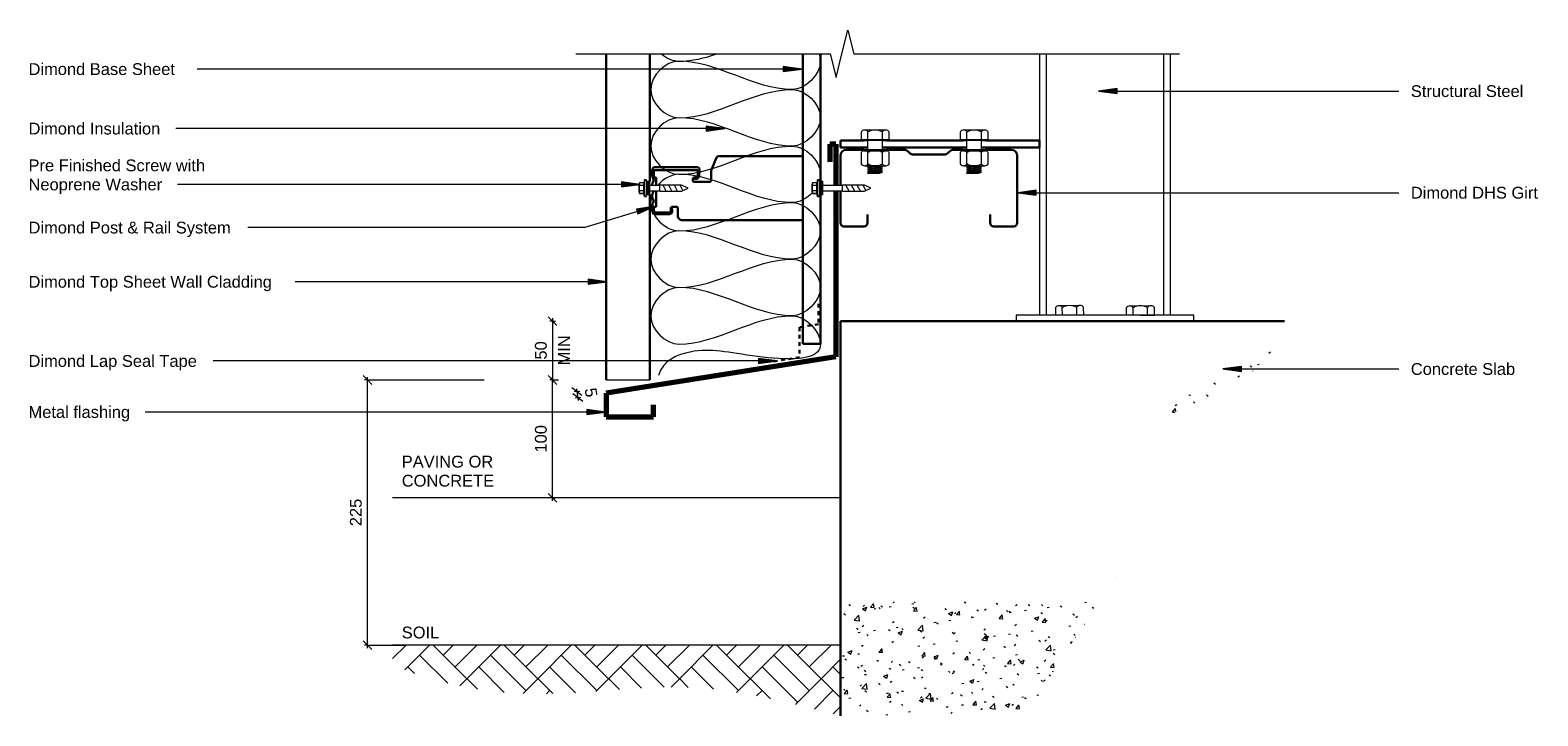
# Model space of a CAD drawing. Header units: millimetres. Extents: x -8004 to -6724, y 2313 to 2894.
import ezdxf

# ---------------------------------------------------------------- set-up
doc = ezdxf.new("R2010")
doc.units = ezdxf.units.MM
doc.linetypes.add('Dash', pattern=[6.35, 3.175, -3.175])
for name, color, linetype, lineweight in [('A-ANNO-DIMS', 7, 'Continuous', 9), ('A-ANNO-DIMS-5', 7, 'Continuous', 9), ('A-DETL-GENF', 7, 'Continuous', 9), ('A-DETL-MEDM', 7, 'Continuous', 30), ('A-DETL-THIN', 7, 'Continuous', 9), ('G-ANNO-TEXT', 7, 'Continuous', 9)]:
    doc.layers.add(name, color=color, linetype=linetype, lineweight=lineweight)
doc.layers.add('A-DETL', color=7, linetype='Continuous', lineweight=9, true_color=0x00a600)
doc.styles.add('Arial', font='arial.ttf', dxfattribs={"height": 10})
doc.dimstyles.new('New_ARIAL_2', dxfattribs={"dimscale": 304.8, "dimtxt": 10.202594, "dimasz": 0.024606, "dimexe": 0.008202, "dimexo": 0.0625, "dimgap": 0.00651, "dimtad": 1, "dimdec": 0, "dimzin": 0, "dimdsep": 46, "dimtxsty": 'Arial', "dimblk1": 'OBLIQUE', "dimblk2": 'OBLIQUE', "dimsah": 1, "dimcen": 0.09, "dimdle": 0.008202, "dimazin": 0, "dimtfac": 1, "dimtdec": 4, "dimtix": 1, "dimtmove": 0, "dimatfit": 3, "dimfxl": 0.008202, "dimfxlon": 1, "dimtvp": 1, "dimtolj": 1, "dimtzin": 0, "dimarcsym": 2})
doc.dimstyles.new('New_ARIAL_2_1', dxfattribs={"dimscale": 304.8, "dimtxt": 10.202594, "dimasz": 0.024606, "dimexe": 0.008202, "dimexo": 0.0625, "dimgap": 0.00651, "dimtad": 1, "dimdec": 0, "dimzin": 0, "dimdsep": 46, "dimtxsty": 'Arial', "dimblk1": 'OBLIQUE', "dimblk2": 'OBLIQUE', "dimsah": 1, "dimcen": 0.09, "dimdle": 0.008202, "dimazin": 0, "dimtfac": 1, "dimtdec": 4, "dimtix": 1, "dimtmove": 2, "dimatfit": 3, "dimfxl": 0.008202, "dimfxlon": 1, "dimtvp": 1, "dimtolj": 1, "dimtzin": 0, "dimarcsym": 2})

# ---------------------------------------------------------------- blocks, each defined once
blk = doc.blocks.new('Dimond AshGrid Post _ Rail Base - Dimond AshGrid Post _ Rail Base-2102051-ASC - Base Detail')
at = {"layer": 'A-DETL-GENF', "lineweight": 30}
for p, q in [((66.2, 22.5), (-180, 22.5)), ((-180, 22.5), (-180, 7.5)), ((-180, 7.5), (-53.3, 7.5)), ((-42.3, 7.5), (66.2, 7.5))]:
    blk.add_line(p, q, dxfattribs=at)
blk = doc.blocks.new('Anchor Bolts-Side - 1_2_-1873668-ASC - Base Detail')
at = {"layer": 'A-DETL-GENF'}
for p, q in [((12, -153.2), (-12, -153.2)), ((-12, -153.2), (-12, -159.5)), ((-9.6, -153), (-9.6, -153.2)), ((-6.1, -153.2), (-6.1, -159.5)), ((6.1, -153.2), (6.1, -159.5)), ((12, -159.5), (12, -153.2)), ((-9, -161), (9, -161))]:
    blk.add_line(p, q, dxfattribs=at)
for centre, radius, start, end in [((-9, -157.4), 3.67, 216.4854, 270), ((-9, -157.4), 3.67, 216.4854, 323.5146), ((0, -148), 13.1, 242.3699, 297.6301), ((9, -157.4), 3.67, 216.4854, 323.5146), ((9, -157.4), 3.67, 270, 323.5146)]:
    blk.add_arc(centre, radius, start, end, dxfattribs=at)
blk = doc.blocks.new('Anchor Bolts-Side - 1_2_-V1-ASC - Base Detail')
at = {"layer": 'A-DETL-GENF'}
for p, q in [((0, -153.2), (-12, -153.2)), ((-12, -153.2), (-12, -159.5)), ((-9.6, -153.1), (-9.6, -153.2)), ((-6.1, -153.2), (-6.1, -159.5)), ((6.1, -153.3), (6.1, -159.5)), ((12, -159.5), (12, -153.3)), ((-9, -161), (9, -161))]:
    blk.add_line(p, q, dxfattribs=at)
for centre, radius, start, end in [((-9, -157.4), 3.67, 216.4854, 270), ((-9, -157.4), 3.67, 216.4854, 323.5146), ((0, -148), 13.1, 242.3699, 297.6301), ((9, -157.4), 3.67, 216.4854, 323.5146), ((9, -157.4), 3.67, 270, 323.5146)]:
    blk.add_arc(centre, radius, start, end, dxfattribs=at)
blk = doc.blocks.new('DHS_purlins_150 - Dimond hi-span steel purlin _specify size_-1974646-ASC - Base Detail')
at = {"layer": 'A-DETL-GENF', "lineweight": 30}
for p, q in [((62, 0), (5, 0)), ((0, -5), (0, -27)), ((65, -20), (65, -3)), ((55, -23), (62, -23)), ((0, -46.1), (0, -53.9)), ((1.5, -57.5), (2.5, -58.5)), ((4, -62.1), (4, -87.9)), ((0, -96.1), (0, -111)), ((2.5, -91.5), (1.5, -92.5)), ((62, -127), (55, -127)), ((0, -130.1), (0, -145)), ((65, -147), (65, -130)), ((5, -150), (30.2, -150)), ((34.7, -150), (62, -150))]:
    blk.add_line(p, q, dxfattribs=at)
for centre, radius, start, end in [((62, -3), 3, 360, 90), ((5, -5), 5, 90, 180), ((62, -20), 3, 270, 0), ((5, -53.9), 5, 180, 225), ((-1, -62.1), 5, 0, 45), ((-1, -87.9), 5, 315, 0), ((5, -96.1), 5, 135, 180), ((62, -130), 3, 360, 90), ((5, -145), 5, 180, 270), ((62, -147), 3, 270, 0)]:
    blk.add_arc(centre, radius, start, end, dxfattribs=at)
blk = doc.blocks.new('Long section5 - Dimond Brownbuilt 900 wall cladding _specify thickness and coating_-1978609-ASC - Base Detail')
at = {"layer": 'A-DETL-GENF'}
blk.add_line((0, 0), (0, -37), dxfattribs=at)
at = {"layer": 'A-DETL-MEDM'}
for p, q in [((276.9, 0), (0, 0)), ((0, -37), (157.3, -37)), ((168.3, -37), (276.9, -37))]:
    blk.add_line(p, q, dxfattribs=at)
blk = doc.blocks.new('Dimond AshGrid Post _ Rail System - Dimond AshGrid Post _ Rail System-1973272-ASC - Base Detail')
at = {"layer": 'A-DETL-GENF', "lineweight": 30}
for p, q in [((-22.1, 110.2), (-22.1, 98.2)), ((-20.8, 108.7), (-20.8, 97)), ((-14.3, 112.7), (-19.7, 112.7)), ((-16, 111.5), (-19.7, 111.5)), ((-16, 109.5), (-16, 111.5)), ((-2.3, 109.5), (-16, 109.5)), ((-11.7, 111.6), (-13.2, 112.4)), ((-9.1, 112.4), (-10.6, 111.6)), ((-5.3, 112.7), (-8, 112.7)), ((-2.7, 111.6), (-4.2, 112.4)), ((3.7, 112.7), (2.2, 112.7)), ((9.1, 109.5), (2.2, 109.5)), ((6.3, 111.6), (4.8, 112.4)), ((8.9, 112.4), (7.4, 111.6)), ((15.1, 111.5), (9.1, 111.5)), ((9.1, 111.5), (9.1, 109.5)), ((15.4, 112.7), (10, 112.7)), ((15.1, 74), (15.1, 111.5)), ((17.9, 75.1), (17.9, 110.2)), ((-17, 91), (-23.5, 91)), ((-20.8, 97), (-17, 97)), ((-19.4, 95.8), (-16, 96.2)), ((-16, 96), (-16, 92)), ((-27.2, 87.2), (-27.2, -15)), ((5.2, 63.9), (5.2, 77.2)), ((6.2, 78.2), (8.1, 78.2)), ((8, 77.6), (8, 75.4)), ((9.1, 77.2), (9.1, 75.2)), ((10.2, 74), (15.1, 74)), ((10.3, 72.9), (15.3, 72.7)), ((14.9, 62.9), (6.2, 62.9)), ((26, 58.2), (14.9, 62.9)), ((27.2, 4.2), (27.2, 56.3)), ((27.2, -15), (27.2, 4.2)), ((-27.2, -15), (27.2, -15))]:
    blk.add_line(p, q, dxfattribs=at)
for centre, radius, start, end in [((-19.7, 110.2), 2.45, 90, 180), ((-16.8, 108.7), 4.02, 136.4196, 180), ((-14.3, 110.2), 2.45, 63.6686, 90), ((-11.2, 112.7), 1.25, 243.6686, 296.3314), ((-8, 110.2), 2.45, 90, 116.3314), ((-5.3, 110.2), 2.45, 63.6686, 90), ((-2.2, 112.7), 1.25, 243.6686, 265.3423), ((3.7, 110.2), 2.45, 63.6686, 90), ((6.8, 112.7), 1.25, 243.6686, 296.3314), ((10, 110.2), 2.45, 90, 116.3314), ((15.4, 110.2), 2.45, 0, 90), ((-23.5, 87.3), 3.71, 90, 180.6364), ((-19.7, 98.2), 2.45, 180, 276), ((-17, 96), 1, 360, 90), ((-17, 92), 1, 270, 360), ((6.2, 77.2), 1, 90, 180), ((8.1, 77.2), 1, 360, 90), ((10.4, 75.4), 2.45, 180, 267.14), ((10.3, 75.2), 1.2, 180, 265.2229), ((15.4, 75.1), 2.45, 267.14, 0), ((6.2, 63.9), 1, 180, 270), ((25.2, 56.3), 2.01, 0, 66.5788)]:
    blk.add_arc(centre, radius, start, end, dxfattribs=at)
blk = doc.blocks.new('Steel Structure - Steel Structure-2125329-ASC - Base Detail')
at = {"layer": 'A-DETL-GENF', "lineweight": 30}
for p, q in [((-64.6, 6), (-84.5, 6)), ((-84.5, 6), (-84.5, 0)), ((19.4, 6), (-45.5, 6)), ((84.5, 6), (38.5, 6)), ((84.5, 0), (84.5, 6)), ((-84.5, 0), (-61.4, 0)), ((-48.7, 0), (22.6, 0)), ((35.3, 0), (84.5, 0))]:
    blk.add_line(p, q, dxfattribs=at)
blk = doc.blocks.new('Break Line_dimond - Break Line_dimond-2046097-ASC - Base Detail')
at = {"layer": 'A-DETL-GENF'}
for p, q in [((5, 20), (0, 0)), ((10, 0), (5, 20)), ((-10, 0), (-286.4, 0)), ((-5, -20), (-10, 0)), ((0, 0), (-5, -20)), ((225.7, 0), (10, 0))]:
    blk.add_line(p, q, dxfattribs=at)
blk = doc.blocks.new('Detail-Screws-12Gx45mmTek screw 30mm1 - Prefinished screw with neoprene washer-2084611-ASC - Base Detail')
at = {"layer": 'A-DETL-GENF'}
blk.add_hatch(color=256, dxfattribs=at).paths.add_polyline_path([(-5.5, 0), (5.5, 0), (5.5, 3), (-5.5, 3)])
for p, q in [((-4.5, 5), (-7, 4.5)), ((-7, 4.5), (-4.5, 5)), ((-7, 4.5), (-7, 3)), ((-7, 3), (-7, 4.5)), ((-7, 4.5), (7, 4.5)), ((-7, 3), (-5.5, 3)), ((-5.5, 3), (-7, 3)), ((5.5, 3), (-5.5, 3)), ((-5.5, 3), (-5.5, 0)), ((-5.5, 0), (5.5, 0)), ((-4.5, 8.7), (-4.5, 5)), ((-4.5, 5), (-4.5, 8.7)), ((-4.5, 5), (4.5, 5)), ((3.4, 9), (-3.4, 9)), ((-3.4, 9), (3.4, 9)), ((-2.3, 0), (-2.3, -8.4)), ((-2.3, 5), (-2.3, 8.7)), ((2.2, 5), (2.2, 8.7)), ((2.2, -8.4), (2.2, 0)), ((4.5, 5), (4.5, 8.7)), ((4.5, 5), (4.5, 8.7)), ((7, 4.5), (4.5, 5)), ((7, 4.5), (4.5, 5)), ((5.5, 3), (7, 3)), ((7, 3), (5.5, 3)), ((5.5, 0), (5.5, 3)), ((7, 3), (7, 4.5)), ((7, 4.5), (7, 3)), ((-2.3, -8.4), (-2.6, -8.4)), ((-2.6, -8.4), (-2.6, -26.9)), ((-2.6, -13.9), (2.5, -11.2)), ((-2.3, -8.4), (2.2, -8.4)), ((2.5, -8.4), (2.2, -8.4)), ((2.5, -26.9), (2.5, -8.4)), ((-2.6, -18.7), (2.5, -16)), ((-2.6, -23.6), (2.5, -20.9)), ((-2.6, -26.9), (0, -32.4)), ((-2, -28.1), (2.5, -25.7)), ((0, -32.4), (2.5, -26.9))]:
    blk.add_line(p, q, dxfattribs=at)
for centre, radius, start, end in [((-3.4, 6.9), 2.13, 90, 121.8908), ((-3.4, 6.9), 2.13, 58.1092, 121.8908), ((0, 1), 8.04, 73.7398, 106.2602), ((3.4, 6.9), 2.13, 58.1092, 121.8908), ((3.4, 6.9), 2.13, 58.1092, 90)]:
    blk.add_arc(centre, radius, start, end, dxfattribs=at)
blk = doc.blocks.new('Detail-Screws-12Gx45mmTek screw 30mm1 - Prefinished screw with neoprene washer-2084574-ASC - Base Detail')
at = {"layer": 'A-DETL-GENF'}
blk.add_hatch(color=256, dxfattribs=at).paths.add_polyline_path([(-5.5, 3), (-5.5, 0), (5.5, 0), (5.5, 3)])
for p, q in [((-4.5, 5), (-7, 4.5)), ((-7, 4.5), (-4.5, 5)), ((-7, 4.5), (-7, 3)), ((-7, 3), (-7, 4.5)), ((-7, 4.5), (7, 4.5)), ((-7, 3), (-5.5, 3)), ((-5.5, 3), (-7, 3)), ((5.5, 3), (-5.5, 3)), ((-5.5, 3), (-5.5, 0)), ((-5.5, 0), (5.5, 0)), ((-4.5, 8.7), (-4.5, 5)), ((-4.5, 5), (-4.5, 8.7)), ((-4.5, 5), (4.5, 5)), ((3.4, 9), (-3.4, 9)), ((-3.4, 9), (3.4, 9)), ((-2.3, 0), (-2.3, -16.9)), ((-2.3, 5), (-2.3, 8.7)), ((2.2, 5), (2.2, 8.7)), ((2.2, -16.9), (2.2, 0)), ((4.5, 5), (4.5, 8.7)), ((4.5, 5), (4.5, 8.7)), ((7, 4.5), (4.5, 5)), ((7, 4.5), (4.5, 5)), ((5.5, 3), (7, 3)), ((7, 3), (5.5, 3)), ((5.5, 0), (5.5, 3)), ((7, 3), (7, 4.5)), ((7, 4.5), (7, 3)), ((-2.3, -16.9), (-2.6, -16.9)), ((-2.6, -16.9), (-2.6, -35.4)), ((-2.6, -22.4), (2.5, -19.7)), ((-2.6, -27.2), (2.5, -24.5)), ((-2.3, -16.9), (2.2, -16.9)), ((2.5, -16.9), (2.2, -16.9)), ((2.5, -35.4), (2.5, -16.9)), ((-2.6, -32), (2.5, -29.3)), ((-2.6, -35.4), (0, -40.9)), ((-2, -36.6), (2.5, -34.2)), ((0, -40.9), (2.5, -35.4))]:
    blk.add_line(p, q, dxfattribs=at)
for centre, radius, start, end in [((-3.4, 6.9), 2.13, 90, 121.8908), ((-3.4, 6.9), 2.13, 58.1092, 121.8908), ((0, 1), 8.04, 73.7398, 106.2602), ((3.4, 6.9), 2.13, 58.1092, 121.8908), ((3.4, 6.9), 2.13, 58.1092, 90)]:
    blk.add_arc(centre, radius, start, end, dxfattribs=at)
blk = doc.blocks.new('Anchor Bolts-Side - 1_2_-2067508-ASC - Base Detail')
at = {"layer": 'A-DETL-GENF'}
for p, q in [((-12, 159.5), (-12, 153.2)), ((9, 161), (-9, 161)), ((-6.1, 153.2), (-6.1, 159.5)), ((6.1, 153.2), (6.1, 159.5)), ((12, 153.2), (12, 159.5)), ((-12, 153.2), (12, 153.2)), ((-12, 142.1), (-12, 132.4)), ((-9.6, 153.2), (-9.6, 152.4)), ((-9.6, 152.4), (-6.4, 152.4)), ((9.6, 144.4), (-9.6, 144.4)), ((-9.6, 144.4), (-9.6, 143.6)), ((-9.6, 143.6), (9.6, 143.6)), ((-9, 143.6), (-9.6, 143.6)), ((6.3, 152.4), (-6.4, 152.4)), ((-6.4, 152.4), (-6.4, 144.4)), ((-6.1, 132.4), (-6.1, 142.1)), ((6.1, 132.4), (6.1, 142.1)), ((6.3, 152.4), (9.6, 152.4)), ((6.3, 144.4), (6.3, 152.4)), ((9, 143.6), (9.6, 143.6)), ((9.6, 152.4), (9.6, 153.2)), ((9.6, 143.6), (9.6, 144.4)), ((12, 132.4), (12, 142.1)), ((-9, 130.9), (-6.4, 130.9)), ((3.6, 130.9), (-6.4, 130.9)), ((-6.4, 130.9), (-3.6, 130.1)), ((-3.6, 130.1), (-6.4, 129.3)), ((-6.4, 129.3), (-3.6, 128.5)), ((-3.6, 128.5), (-6.4, 127.7)), ((-6.4, 127.7), (6.3, 128.5)), ((-6.4, 129.3), (6.5, 130.1)), ((-3.6, 130.1), (3.6, 130.9)), ((-3.6, 128.5), (3.6, 129.3)), ((3.6, 130.9), (9, 130.9)), ((6.5, 130.1), (3.6, 130.9)), ((3.6, 129.3), (6.5, 130.1)), ((6.3, 128.5), (3.6, 129.3)), ((3.6, 127.7), (6.3, 128.5)), ((-6.4, 127.7), (-3.6, 126.9)), ((-3.6, 126.9), (-6.4, 126.1)), ((-6.4, 126.1), (-3.6, 125.3)), ((-3.6, 125.3), (-6.4, 124.6)), ((-6.4, 124.6), (6.3, 125.3)), ((-6.4, 124.6), (3.6, 124.6)), ((-6.4, 126.1), (6.3, 126.9)), ((-3.6, 126.9), (3.6, 127.7)), ((-3.6, 125.3), (3.6, 126.1)), ((6.3, 126.9), (3.6, 127.7)), ((3.6, 126.1), (6.3, 126.9)), ((6.3, 125.3), (3.6, 126.1)), ((3.6, 124.6), (6.3, 125.3))]:
    blk.add_line(p, q, dxfattribs=at)
for centre, radius, start, end in [((-9, 157.4), 3.67, 90, 143.5146), ((-9, 157.4), 3.67, 36.4854, 143.5146), ((0, 148), 13.1, 62.3699, 117.6301), ((9, 157.4), 3.67, 36.4854, 143.5146), ((9, 157.4), 3.67, 36.4854, 90), ((-9, 139.9), 3.67, 90, 143.5146), ((-9, 139.9), 3.67, 36.4854, 143.5146), ((0, 130.6), 13.1, 62.3699, 117.6301), ((9, 139.9), 3.67, 36.4854, 143.5146), ((9, 139.9), 3.67, 36.4854, 90), ((-9, 134.6), 3.67, 216.4854, 270), ((-9, 134.6), 3.67, 216.4854, 323.5146), ((0, 144), 13.1, 242.3699, 297.6301), ((9, 134.6), 3.67, 216.4854, 323.5146), ((9, 134.6), 3.67, 270, 323.5146), ((9, 134.6), 3.67, 270, 323.5146)]:
    blk.add_arc(centre, radius, start, end, dxfattribs=at)
blk = doc.blocks.new('DIMBLOCK1-ASC - Base Detail')
at = {"layer": 'A-ANNO-DIMS-5'}
for p, q in [((-7560.4, 2647.6), (-7564.2, 2651.3)), ((-7560.4, 2650.1), (-7560.4, 2595.1)), ((-7560.4, 2647.6), (-7562.9, 2647.6)), ((-7560.4, 2647.6), (-7556.7, 2643.8)), ((-7560.4, 2647.6), (-7557.9, 2647.6)), ((-7560.4, 2597.6), (-7564.2, 2601.3)), ((-7560.4, 2597.6), (-7562.9, 2597.6)), ((-7560.4, 2597.6), (-7556.7, 2593.8)), ((-7560.4, 2597.6), (-7555.4, 2597.6))]:
    blk.add_line(p, q, dxfattribs=at)
at = {"layer": 'A-ANNO-DIMS-5', "color": 0, "char_height": 10, "attachment_point": 1, "rotation": 90, "line_spacing_factor": 0.941778, "style": 'Arial'}
for s, insert, width in [('50', (-7575.4, 2614.9), 18.459), ('MIN', (-7555.7, 2609.9), 30.514)]:
    blk.add_mtext(s, dxfattribs=dict(at, insert=insert, width=width))
blk = doc.blocks.new('_Oblique')
at = {"color": 0, "linetype": 'ByBlock', "lineweight": -2}
blk.add_line((-0.5, -0.5), (0.5, 0.5), dxfattribs=at)
blk = doc.blocks.new('DIMBLOCK2-ASC - Base Detail')
at = {"layer": 'A-ANNO-DIMS-5'}
for p, q in [((-7539.8, 2587.8), (-7544.1, 2590.9)), ((-7538.9, 2582.6), (-7543.2, 2585.7)), ((-7539.8, 2587.8), (-7542.2, 2587.4)), ((-7540.2, 2590.2), (-7538.6, 2580.1)), ((-7539.8, 2587.8), (-7537.3, 2588.2)), ((-7539.8, 2587.8), (-7535.5, 2584.6)), ((-7538.9, 2582.6), (-7541.4, 2582.2)), ((-7538.9, 2582.6), (-7536.5, 2583)), ((-7538.9, 2582.6), (-7534.7, 2579.5))]:
    blk.add_line(p, q, dxfattribs=at)
at = {"layer": 'A-ANNO-DIMS-5', "color": 0, "insert": (-7523.4, 2591.6), "char_height": 10, "width": 9.229, "attachment_point": 1, "rotation": 279, "line_spacing_factor": 0.941778, "style": 'Arial'}
blk.add_mtext('5', dxfattribs=at)
blk = doc.blocks.new('DIMBLOCK3-ASC - Base Detail')
at = {"layer": 'A-ANNO-DIMS-5'}
for p, q in [((-7560.4, 2597.6), (-7564.2, 2601.3)), ((-7560.4, 2597.6), (-7562.9, 2597.6)), ((-7560.4, 2495.1), (-7560.4, 2600.1)), ((-7560.4, 2597.6), (-7556.7, 2593.8)), ((-7560.4, 2597.6), (-7557.9, 2597.6)), ((-7560.4, 2497.6), (-7564.2, 2501.3)), ((-7560.4, 2497.6), (-7562.9, 2497.6)), ((-7560.4, 2497.6), (-7556.7, 2493.8)), ((-7560.4, 2497.6), (-7557.9, 2497.6))]:
    blk.add_line(p, q, dxfattribs=at)
at = {"layer": 'A-ANNO-DIMS-5', "color": 0, "insert": (-7575.4, 2536), "char_height": 10, "width": 27.688, "attachment_point": 1, "rotation": 90, "line_spacing_factor": 0.941778, "style": 'Arial'}
blk.add_mtext('100', dxfattribs=at)
blk = doc.blocks.new('DIMBLOCK4-ASC - Base Detail')
at = {"layer": 'A-ANNO-DIMS-5'}
for p, q in [((-7717.4, 2597.6), (-7721.2, 2601.3)), ((-7717.4, 2597.6), (-7719.9, 2597.6)), ((-7717.4, 2370.1), (-7717.4, 2600.1)), ((-7717.4, 2597.6), (-7713.7, 2593.8)), ((-7717.4, 2597.6), (-7618.6, 2597.6)), ((-7717.4, 2372.6), (-7721.2, 2376.3)), ((-7717.4, 2372.6), (-7719.9, 2372.6)), ((-7717.4, 2372.6), (-7713.7, 2368.8)), ((-7717.4, 2372.6), (-7685, 2372.6))]:
    blk.add_line(p, q, dxfattribs=at)
at = {"layer": 'A-ANNO-DIMS-5', "color": 0, "insert": (-7732.4, 2473.5), "char_height": 10, "width": 27.688, "attachment_point": 1, "rotation": 90, "line_spacing_factor": 0.941778, "style": 'Arial'}
blk.add_mtext('225', dxfattribs=at)

msp = doc.modelspace()

# ---------------------------------------------------------------- hatches: boundary and pattern name
at = {"layer": 'A-DETL-GENF'}
h = msp.add_hatch(dxfattribs=at)
h.set_pattern_fill('FP_1', color=256, style=0, pattern_type=2)
h.set_pattern_definition([(50, (0, 0), (36.4365, -3.18771), [3.81, -41.91]), (355, (0, 0), (-7.04845, 38.21172), [3.048, -33.528]), (100.451, (3.036, -0.266), (29.38857, 35.02294), [3.238, -35.618]), (46.184, (0, 10.16), (54.21606, -8.40837), [5.715, -62.865]), (96.636, (4.52, 9.46), (47.4805, 49.48544), [4.857, -53.427]), (351.184, (0, 10.16), (47.48106, 49.4846), [4.572, -50.292]), (21, (5.08, 7.62), (30.32265, -20.4528), [3.81, -41.91]), (326, (5.08, 7.62), (12.3607, 36.83788), [3.048, -33.528]), (71.451, (7.607, 5.916), (42.68329, 16.3839), [3.238, -35.618]), (37.5, (0, 0), (0.618067, 16.91082), [1.676, -31.445, 1.676, -32.36, -33.655]), (37.5, (0, 0), (0.618067, 16.91082), [-67.158, 1.676, -31.979]), (7.5, (0, 0), (13.36414, 20.03578), [1.676, -17.729, 1.676, -30.683, -12.827]), (7.5, (0, 0), (13.36414, 20.03578), [-51.765, 1.676, -11.151]), (327.5, (-11.328, 0), (27.118159, -1.146059), [1.676, -11.024, 1.676, -37.948, -52.578]), (327.5, (-11.328, 0), (27.118159, -1.146059), [-52.324, 1.676, -50.902]), (317.5, (-16.408, 0), (29.62579, 5.08507), [1.676, -14.834, 1.676, -24.638, -37.338]), (317.5, (-16.408, 0), (29.62579, 5.08507), [-42.824, 1.676, -35.662])])
h.paths.add_polyline_path([(-7157.7, 2312.6), (-7149.7, 2326.5), (-7142.1, 2339.5), (-7134.8, 2351.5), (-7127.3, 2363.3), (-7121.1, 2372.7), (-7114.9, 2382.1), (-7109, 2390.7), (-7096, 2409.4), (-7316.2, 2409.4), (-7316.2, 2312.6), (-7229.4, 2312.6)])
h.paths.add_polyline_path([(-7086.6, 2423.3), (-7086, 2424.2), (-7082.8, 2429.4), (-7080.2, 2433.9), (-7083.5, 2428.5), (-7085.9, 2424.4)])
h.paths.add_polyline_path([(-7038.2, 2567.7), (-7030, 2571.4), (-7011, 2579.8), (-7001.4, 2584.1), (-6995.3, 2587.2), (-6989.1, 2590.4), (-6982.9, 2593.8), (-6976.8, 2597.5), (-6970.9, 2601.5), (-6965.1, 2605.9), (-6959.8, 2610.6), (-6954.9, 2615.6), (-6950.3, 2621.3), (-6946.6, 2627), (-6943.6, 2633.4), (-6941.1, 2640.2), (-6940.6, 2642.4), (-6942.4, 2637.5), (-6944.5, 2632.9), (-6947.2, 2628.7), (-6950.4, 2624.9), (-6953.9, 2621.3), (-6957.7, 2617.9), (-6961.8, 2614.8), (-6966, 2612), (-6970.3, 2609.3), (-6974.7, 2606.9), (-6979.2, 2604.6), (-6983.5, 2602.5), (-6992, 2598.6), (-7011, 2590.2), (-7014.4, 2588.6), (-7017.6, 2587), (-7020.6, 2585.3), (-7023.4, 2583.6), (-7026.1, 2581.8), (-7028.6, 2579.9), (-7030.9, 2577.9), (-7033, 2575.7), (-7034.8, 2573.4), (-7036.5, 2570.9), (-7038, 2568.4)])
h = msp.add_hatch(dxfattribs=at)
h.set_pattern_fill('FP_2', color=256, style=0, pattern_type=2)
h.set_pattern_definition([(45, (0, 0), (0, 60.10408), [42.5, -42.5]), (45, (-10, 10), (0, 60.10408), [42.5, -42.5]), (45, (-20, 20), (0, 60.10408), [42.5, -42.5]), (45, (-30, 30), (0, 60.10408), [42.5, -42.5]), (135, (0, 0), (-60.10408, 4e-15), [42.5, -42.5]), (135, (-10, -10), (-60.10408, 4e-15), [42.5, -42.5]), (135, (-20, -20), (-60.10408, 4e-15), [42.5, -42.5]), (135, (-30, -30), (-60.10408, 4e-15), [42.5, -42.5])])
h.paths.add_polyline_path([(-7316.2, 2312.6), (-7316.2, 2372.6), (-7696.2, 2372.6), (-7696.2, 2355.5), (-7670.4, 2345.9), (-7645.7, 2339.2), (-7622.1, 2334.8), (-7599.8, 2332.3), (-7578.8, 2331.3), (-7559.3, 2331.4), (-7541.4, 2332.1), (-7525, 2333.2), (-7495.6, 2335.4), (-7481.9, 2336.3), (-7468.4, 2336.9), (-7454.8, 2337), (-7440.7, 2336.6), (-7425.7, 2335.4), (-7409.2, 2333.3), (-7390.7, 2330.2), (-7369.5, 2325.8), (-7344.8, 2320)])
at = {"layer": 'G-ANNO-TEXT'}
for points in [[(-7348.8, 2861.4), (-7364.7, 2863.5), (-7364.7, 2859.3)], [(-7097.2, 2842.7), (-7081.3, 2840.6), (-7081.3, 2844.8)], [(-7414.3, 2810.9), (-7430.1, 2813), (-7430.1, 2808.8)], [(-7486.1, 2763.5), (-7502, 2765.6), (-7502, 2761.4)], [(-7165.8, 2756.5), (-7150, 2754.4), (-7150, 2758.6)], [(-7473.5, 2745.2), (-7489.3, 2742.5), (-7488.1, 2738.5)], [(-7514.5, 2680.9), (-7530.3, 2683), (-7530.3, 2678.8)], [(-7369.8, 2613.7), (-7385.7, 2615.8), (-7385.7, 2611.6)], [(-6991.7, 2606.9), (-6975.8, 2604.8), (-6975.8, 2609)], [(-7515.6, 2570.4), (-7531.4, 2572.5), (-7531.4, 2568.3)]]:
    msp.add_hatch(color=256, dxfattribs=at).paths.add_polyline_path(points)

# ---------------------------------------------------------------- linework, layer by layer
at = {"layer": 'A-DETL', "lineweight": 70}
for p, q in [((-7320.2, 2797.6), (-7325.2, 2797.6)), ((-7325.2, 2797.6), (-7325.2, 2782.6)), ((-7320.2, 2797.6), (-7320.2, 2762.6)), ((-7320.2, 2758.1), (-7320.2, 2617.2)), ((-7320.2, 2617.2), (-7514.9, 2586.4)), ((-7514.9, 2586.4), (-7514.9, 2566.4)), ((-7474.9, 2566.4), (-7474.9, 2576.4)), ((-7514.9, 2566.4), (-7474.9, 2566.4))]:
    msp.add_line(p, q, dxfattribs=at)
at = {"layer": 'A-DETL', "linetype": 'Dash', "lineweight": 30}
for p, q in [((-7334.7, 2662.2), (-7334.7, 2644.9)), ((-7334.7, 2644.9), (-7350.9, 2642.3)), ((-7350.9, 2642.3), (-7350.9, 2616.8)), ((-7350.9, 2616.8), (-7376.6, 2612.8))]:
    msp.add_line(p, q, dxfattribs=at)
at = {"layer": 'A-DETL', "lineweight": 18}
for points in [[(-7453.2, 2868.1), (-7464.5, 2868.1), (-7489.9, 2844.1), (-7464.5, 2820.1), (-7453.2, 2820.1)], [(-7468.1, 2874.4), (-7463.8, 2870.6), (-7458.3, 2868.1), (-7453.2, 2868.1)], [(-7453.2, 2868.1), (-7442.1, 2868.1), (-7431.4, 2870.8), (-7420.7, 2874.4)], [(-7357.2, 2844.1), (-7390.2, 2844.1), (-7420.2, 2868.1), (-7453.2, 2868.1)], [(-7453.2, 2820.1), (-7420.2, 2820.1), (-7390.2, 2844.1), (-7357.2, 2844.1)], [(-7357.2, 2844.1), (-7345.9, 2844.1), (-7320.5, 2820.1), (-7345.9, 2796.1), (-7357.2, 2796.1)], [(-7453.2, 2820.1), (-7464.5, 2820.1), (-7489.9, 2796.1), (-7464.5, 2772.1), (-7453.2, 2772.1)], [(-7357.2, 2796.1), (-7390.2, 2796.1), (-7420.2, 2820.1), (-7453.2, 2820.1)], [(-7453.2, 2772.1), (-7420.2, 2772.1), (-7390.2, 2796.1), (-7357.2, 2796.1)], [(-7453.2, 2772.1), (-7459.6, 2772.1), (-7466.5, 2768.3), (-7471.2, 2762.7)], [(-7357.2, 2748.1), (-7390.2, 2748.1), (-7420.2, 2772.1), (-7453.2, 2772.1)], [(-7340.1, 2756.5), (-7344.8, 2751.5), (-7351.2, 2748.1), (-7357.2, 2748.1)], [(-7453.2, 2724.1), (-7420.2, 2724.1), (-7390.2, 2748.1), (-7357.2, 2748.1)], [(-7357.2, 2748.1), (-7345.9, 2748.1), (-7320.5, 2724.1), (-7345.9, 2700.1), (-7357.2, 2700.1)], [(-7453.2, 2724.1), (-7464.5, 2724.1), (-7489.9, 2700.1), (-7464.5, 2676.1), (-7453.2, 2676.1)], [(-7357.2, 2700.1), (-7390.2, 2700.1), (-7420.2, 2724.1), (-7453.2, 2724.1)], [(-7453.2, 2676.1), (-7420.2, 2676.1), (-7390.2, 2700.1), (-7357.2, 2700.1)], [(-7357.2, 2700.1), (-7345.9, 2700.1), (-7320.5, 2676.1), (-7345.9, 2652.1), (-7357.2, 2652.1)], [(-7453.2, 2676.1), (-7464.5, 2676.1), (-7489.9, 2652.1), (-7464.5, 2628.1), (-7453.2, 2628.1)], [(-7357.2, 2652.1), (-7390.2, 2652.1), (-7420.2, 2676.1), (-7453.2, 2676.1)], [(-7453.2, 2628.1), (-7420.2, 2628.1), (-7390.2, 2652.1), (-7357.2, 2652.1)], [(-7357.2, 2652.1), (-7345.9, 2652.1), (-7333.2, 2639.4), (-7333.2, 2628.1)]]:
    msp.add_open_spline(points, degree=3, dxfattribs=at)
for points, knots in [([(-7334.3, 2874.5), (-7333.6, 2872.4), (-7331, 2858.3), (-7345.9, 2844.1), (-7357.2, 2844.1)], [1.162272, 1.162272, 1.162272, 1.162272, 1.414214, 2.828427, 2.828427, 2.828427, 2.828427]), ([(-7357.2, 2796.1), (-7345.9, 2796.1), (-7331.3, 2782.3), (-7333.5, 2768.5), (-7334, 2766.8)], [0, 0, 0, 0, 1.414214, 1.62694, 1.62694, 1.62694, 1.62694]), ([(-7474.4, 2758.2), (-7476.2, 2755), (-7480.9, 2739.6), (-7464.5, 2724.1), (-7453.2, 2724.1)], [1.00702, 1.00702, 1.00702, 1.00702, 1.414214, 2.828427, 2.828427, 2.828427, 2.828427])]:
    msp.add_open_spline(points, degree=3, knots=knots, dxfattribs=at)
at = {"layer": 'A-DETL'}
msp.add_open_spline([(-7333.1, 2628.2), (-7332.4, 2612.4), (-7401.2, 2617.2), (-7433.4, 2627.5), (-7467.1, 2614.1), (-7470.5, 2601.5)], degree=3, knots=[0, 0, 0, 0, 0.1296846, 0.2817454, 0.3726626, 0.3726626, 0.3726626, 0.3726626], dxfattribs=at)
at = {"layer": 'A-DETL-MEDM'}
for p, q in [((-6939.4, 2647.6), (-7316.2, 2647.6)), ((-7316.2, 2647.6), (-7316.2, 2409.4)), ((-6939.4, 2647.6), (-7316.2, 2647.6)), ((-7316.2, 2647.6), (-7316.2, 2312.6))]:
    msp.add_line(p, q, dxfattribs=at)
at = {"layer": 'A-DETL-THIN'}
for p, q in [((-7147.2, 2874.4), (-7147.2, 2800.9)), ((-7141.2, 2652.6), (-7141.2, 2874.4)), ((-7042.2, 2874.4), (-7042.2, 2652.6)), ((-7036.2, 2652.6), (-7036.2, 2874.4)), ((-7147.2, 2794.9), (-7147.2, 2652.6)), ((-7016.2, 2652.6), (-7167.2, 2652.6)), ((-7167.2, 2652.6), (-7167.2, 2647.6)), ((-7016.2, 2647.6), (-7016.2, 2652.6)), ((-7167.2, 2647.6), (-7016.2, 2647.6)), ((-7316.2, 2497.6), (-7696.2, 2497.6)), ((-7316.2, 2372.6), (-7696.2, 2372.6)), ((-7316.2, 2372.6), (-7696.2, 2372.6)), ((-7316.2, 2312.6), (-7316.2, 2372.6))]:
    msp.add_line(p, q, dxfattribs=at)
at = {"layer": 'G-ANNO-TEXT'}
for p, q in [((-7348.8, 2861.4), (-7862.1, 2861.4)), ((-7348.8, 2861.4), (-7364.7, 2863.5)), ((-7364.7, 2863.5), (-7364.7, 2859.3)), ((-7364.7, 2859.3), (-7348.8, 2861.4)), ((-7081.3, 2844.8), (-7097.2, 2842.7)), ((-7097.2, 2842.7), (-7081.3, 2840.6)), ((-7097.2, 2842.7), (-6842.4, 2842.7)), ((-7081.3, 2840.6), (-7081.3, 2844.8)), ((-7820.2, 2810.9), (-7880.2, 2810.9)), ((-7414.3, 2810.9), (-7820.2, 2810.9)), ((-7414.3, 2810.9), (-7430.1, 2813)), ((-7430.1, 2813), (-7430.1, 2808.8)), ((-7430.1, 2808.8), (-7414.3, 2810.9)), ((-7817.8, 2763.5), (-7878.8, 2763.5)), ((-7486.1, 2763.5), (-7817.8, 2763.5)), ((-7486.1, 2763.5), (-7502, 2765.6)), ((-7502, 2765.6), (-7502, 2761.4)), ((-7502, 2761.4), (-7486.1, 2763.5)), ((-7150, 2758.6), (-7165.8, 2756.5)), ((-7165.8, 2756.5), (-7150, 2754.4)), ((-7165.8, 2756.5), (-6842.4, 2756.5)), ((-7150, 2754.4), (-7150, 2758.6)), ((-7473.5, 2745.2), (-7533.1, 2726.9)), ((-7473.5, 2745.2), (-7489.3, 2742.5)), ((-7489.3, 2742.5), (-7488.1, 2738.5)), ((-7488.1, 2738.5), (-7473.5, 2745.2)), ((-7817.3, 2726.9), (-7819, 2726.9)), ((-7533.1, 2726.9), (-7817.3, 2726.9)), ((-7514.5, 2680.9), (-7778.8, 2680.9)), ((-7514.5, 2680.9), (-7530.3, 2683)), ((-7530.3, 2683), (-7530.3, 2678.8)), ((-7530.3, 2678.8), (-7514.5, 2680.9)), ((-7369.8, 2613.7), (-7848.4, 2613.7)), ((-7369.8, 2613.7), (-7385.7, 2615.8)), ((-7385.7, 2615.8), (-7385.7, 2611.6)), ((-7385.7, 2611.6), (-7369.8, 2613.7)), ((-6975.8, 2609), (-6991.7, 2606.9)), ((-6991.7, 2606.9), (-6975.8, 2604.8)), ((-6991.7, 2606.9), (-6842.4, 2606.9)), ((-6975.8, 2604.8), (-6975.8, 2609)), ((-7515.6, 2570.4), (-7531.4, 2572.5)), ((-7531.4, 2572.5), (-7531.4, 2568.3)), ((-7515.6, 2570.4), (-7906, 2570.4)), ((-7531.4, 2568.3), (-7515.6, 2570.4))]:
    msp.add_line(p, q, dxfattribs=at)

# ---------------------------------------------------------------- block references
at = {"layer": 'A-DETL-GENF'}
for name, p, rotation in [('Break Line_dimond - Break Line_dimond-2046097-ASC - Base Detail', (-7314.9, 2874.4), 180), ('Long section5 - Dimond Brownbuilt 900 wall cladding _specify thickness and coating_-1978609-ASC - Base Detail', (-7514.9, 2597.6), 90), ('Detail-Screws-12Gx45mmTek screw 30mm1 - Prefinished screw with neoprene washer-2084611-ASC - Base Detail', (-7477.9, 2760.4), 89.99999999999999), ('Detail-Screws-12Gx45mmTek screw 30mm1 - Prefinished screw with neoprene washer-2084574-ASC - Base Detail', (-7331.2, 2760.4), 89.99999999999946), ('Anchor Bolts-Side - 1_2_-1873668-ASC - Base Detail', (-7120.1, 2499.6), 180.6136644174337), ('Anchor Bolts-Side - 1_2_-V1-ASC - Base Detail', (-7060, 2499.4), 180.6136644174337)]:
    msp.add_blockref(name, p, dxfattribs=dict(at, rotation=rotation))
at = {"layer": 'A-DETL-GENF', "lineweight": 30}
for name, p, rotation in [('Dimond AshGrid Post _ Rail Base - Dimond AshGrid Post _ Rail Base-2102051-ASC - Base Detail', (-7325.6, 2808.2), 89.99999999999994), ('DHS_purlins_150 - Dimond hi-span steel purlin _specify size_-1974646-ASC - Base Detail', (-7166.2, 2792.9), 270.0000000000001), ('Dimond AshGrid Post _ Rail System - Dimond AshGrid Post _ Rail System-1973272-ASC - Base Detail', (-7363.1, 2760.4), 89.99999999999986)]:
    msp.add_blockref(name, p, dxfattribs=dict(at, rotation=rotation))
at = {"layer": 'A-DETL-GENF'}
for p in [(-7286.7, 2648.5), (-7202.7, 2648.5)]:
    msp.add_blockref('Anchor Bolts-Side - 1_2_-2067508-ASC - Base Detail', p, dxfattribs=at)
at = {"layer": 'A-DETL-GENF', "lineweight": 30}
msp.add_blockref('Steel Structure - Steel Structure-2125329-ASC - Base Detail', (-7231.7, 2794.9), dxfattribs=at)

# ---------------------------------------------------------------- texts
at = {"layer": 'G-ANNO-TEXT', "char_height": 10, "attachment_point": 1, "style": 'Arial'}
for s, insert, width in [('Dimond Base Sheet', (-8005.1, 2866.4), 154.325), ('Structural Steel', (-6832.2, 2847.7), 118.65), ('Dimond Insulation', (-8005.1, 2815.9), 139.093), ('Pre Finished Screw with ', (-8005.1, 2784.7), 189.198), ('Neoprene Washer', (-8005.1, 2768.5), 140.696), ('Dimond DHS Girt', (-6832.2, 2761.5), 133.481), ('Dimond Post & Rail System', (-8005.1, 2731.9), 213.249), ('Dimond Top Sheet Wall Cladding', (-8005.1, 2685.9), 256.941), ('Dimond Lap Seal Tape', (-8005.1, 2618.7), 177.173), ('Concrete Slab', (-6832.2, 2611.9), 109.831), ('Metal flashing', (-8005.1, 2575.4), 107.426), ('PAVING OR ', (-7688.4, 2533.3), 100.612), ('CONCRETE', (-7688.4, 2517.1), 96.603), ('SOIL', (-7688.4, 2388.3), 39.283)]:
    msp.add_mtext(s, dxfattribs=dict(at, insert=insert, width=width))

# ---------------------------------------------------------------- dimensions: what is measured, and where the dimension line sits
at = {"layer": 'A-ANNO-DIMS'}
dim = msp.add_linear_dim(base=(-7560.4, 2597.6), p1=(-7557.9, 2647.6), p2=(-7555.4, 2597.6), angle=90, text='<>\\XMIN', dimstyle='New_ARIAL_2', override={"dimpost": '<>', "dimfxl": 50.062461}, dxfattribs=at)
dim.commit()
dim.dimension.update_dxf_attribs({"geometry": 'DIMBLOCK1-ASC - Base Detail', "text_midpoint": (-7560.4, 2622.6)})
for base, p1, p2, override, picture, middle in [((-7717.4, 2597.6), (-7685, 2372.6), (-7618.6, 2597.6), {"dimpost": '<>', "dimfxl": 234.581028}, 'DIMBLOCK4-ASC - Base Detail', (-7724.5, 2485.1)), ((-7560.4, 2597.6), (-7562.9, 2497.6), (-7557.9, 2597.6), {"dimpost": '<>', "dimfxl": 100.124922}, 'DIMBLOCK3-ASC - Base Detail', (-7567.5, 2547.6))]:
    dim = msp.add_linear_dim(base=base, p1=p1, p2=p2, angle=90, dimstyle='New_ARIAL_2', override=override, dxfattribs=at)
    dim.commit()
    dim.dimension.update_dxf_attribs({"geometry": picture, "text_midpoint": middle})
dim = msp.add_linear_dim(base=(-7538.9, 2582.6), p1=(-7537.3, 2588.2), p2=(-7536.5, 2583), angle=279, dimstyle='New_ARIAL_2_1', override={"dimpost": '<>', "dimfxl": 5.243382}, dxfattribs=at)
dim.commit()
dim.dimension.update_dxf_attribs({"geometry": 'DIMBLOCK2-ASC - Base Detail', "text_midpoint": (-7529.2, 2586), "dimtype": 160, "text_rotation": 279})

doc.saveas('drawing.dxf')
